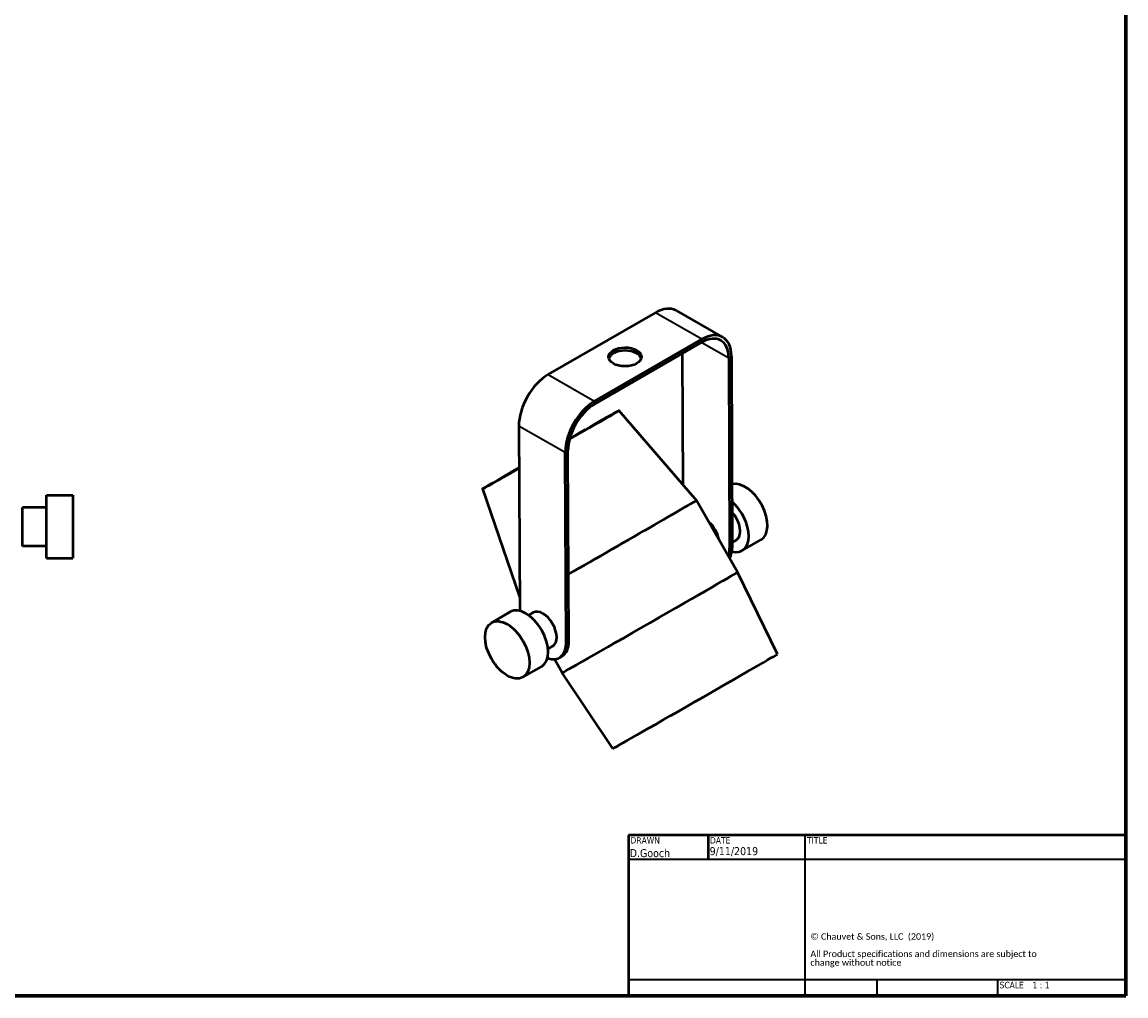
# Paper-space layout 'Sheet_1' of a CAD drawing. Header units: millimetres. Extents: x 0.8 to 38.6, y 0.8 to 38.6.
# Tile 2 of 3: x 21.4 to 38.6, y 0.8 to 16. Entities that reach past the tile are written whole.
import ezdxf
from ezdxf.enums import TextEntityAlignment as Align

# ---------------------------------------------------------------- set-up
doc = ezdxf.new("R2010")
doc.units = ezdxf.units.MM
for name, color, linetype, lineweight in [('Border (ISO)', 7, 'Continuous', 70), ('Title (ISO)', 7, 'Continuous', 50), ('Visible (ISO)', 7, 'Continuous', 50), ('Visible Narrow (ISO)', 7, 'Continuous', 35)]:
    doc.layers.add(name, color=color, linetype=linetype, lineweight=lineweight)
doc.styles.add('Note Text (ISO)', font='tahoma.ttf')
doc.styles.add('Text Style38', font='tahoma.ttf')
doc.styles.add('Text Style39', font='tahoma.ttf')

# ---------------------------------------------------------------- blocks, each defined once
blk = doc.blocks.new('Borders Chauvet')
at = {"layer": 'Border (ISO)'}
for p, q in [((38.583, 38.583), (38.583, 0.787)), ((38.583, 0.787), (0.787, 0.787))]:
    blk.add_line(p, q, dxfattribs=at)
blk = doc.blocks.new('Title Blocks Chauvet')
at = {"layer": 'Title (ISO)'}
for p, q in [((16.335, 5.738), (8.585, 5.738)), ((8.585, 5.738), (8.585, 3.233)), ((9.823, 5.738), (9.823, 5.363)), ((16.335, 3.233), (16.335, 5.738)), ((8.585, 3.233), (16.335, 3.233))]:
    blk.add_line(p, q, dxfattribs=at)
at = {"layer": 'Title (ISO)', "lineweight": 35}
for p, q in [((11.335, 3.233), (11.335, 5.738)), ((8.585, 5.363), (16.335, 5.363)), ((11.335, 3.483), (8.585, 3.483)), ((16.335, 3.483), (11.335, 3.483)), ((12.455, 3.483), (12.455, 3.233)), ((14.335, 3.483), (14.335, 3.233))]:
    blk.add_line(p, q, dxfattribs=at)
at = {"layer": 'Title (ISO)', "style": 'Text Style38'}
for s, p in [('DRAWN', (8.615, 5.708)), ('DATE', (9.853, 5.708)), ('TITLE', (11.365, 5.708))]:
    blk.add_text(s, height=0.1, dxfattribs=at).set_placement(p, align=Align.TOP_LEFT)
at = {"layer": 'Title (ISO)', "insert": (11.418, 4.209), "char_height": 0.1, "width": 3.79714, "attachment_point": 1, "line_spacing_factor": 0.80967, "style": 'Note Text (ISO)'}
blk.add_mtext('\\fCalibri|b0|i0;\\H0.1000;© Chauvet & Sons, LLC  (2019)\\P\\fCalibri|b0|i0;\\H0.1000;\\P\\fCalibri|b0|i0;\\H0.1000;All Product specifications and dimensions are subject to change without notice \\P', dxfattribs=at)
at = {"layer": 'Title (ISO)', "insert": (14.365, 3.453), "char_height": 0.1, "attachment_point": 1, "style": 'Note Text (ISO)'}
blk.add_mtext('\\fTahoma|b0|i0;\\H0.1000;SCALE', dxfattribs=at)
at = {"layer": 'Title (ISO)'}
for tag, p, height, style in [('AUTHOR_001', (8.602, 5.396), 0.125, 'Text Style39'), ('CREATION_DATE_001', (9.848, 5.427), 0.125, 'Text Style39'), ('Initial_View_Scale_001', (14.88, 3.353), 0.1, 'Text Style38')]:
    blk.add_attdef(tag, p, '', height=height, dxfattribs=dict(at, style=style))
at = {"layer": 'Title (ISO)', "style": 'Text Style39'}
blk.add_attdef('TITLE', text='', height=0.125, dxfattribs=at).set_placement((11.389, 5.522), align=Align.TOP_LEFT)

psp = doc.layouts.new('Sheet_1')

# ---------------------------------------------------------------- linework, layer by layer
at = {"layer": 'Visible (ISO)'}
for p, q in [((29.58, 10.469), (31.25, 11.433)), ((31.575, 11.466), (32.298, 11.052)), ((31.974, 11.02), (30.303, 10.056)), ((31.974, 10.972), (30.304, 10.007)), ((31.681, 8.75), (31.672, 10.797)), ((32.394, 10.729), (32.408, 7.764)), ((32.436, 10.753), (32.449, 7.788)), ((30.683, 9.908), (31.889, 8.508)), ((29.123, 9.672), (29.136, 6.787)), ((29.86, 6.293), (29.847, 9.259)), ((29.902, 6.317), (29.888, 9.283)), ((28.558, 8.688), (29.135, 7.006)), ((21.761, 7.608), (21.761, 8.588)), ((21.761, 8.588), (22.174, 8.588)), ((22.174, 8.588), (22.174, 7.608)), ((32.53, 7.391), (31.889, 8.508)), ((21.387, 7.797), (21.387, 8.4)), ((21.761, 8.4), (21.387, 8.4)), ((21.761, 7.797), (21.387, 7.797)), ((32.509, 7.89), (32.449, 7.855)), ((32.603, 7.727), (32.896, 7.896)), ((21.761, 7.608), (22.174, 7.608)), ((33.151, 6.113), (32.53, 7.391)), ((28.697, 6.603), (28.989, 6.771)), ((29.348, 6.761), (29.276, 6.72)), ((29.649, 6.239), (29.578, 6.198)), ((29.799, 5.824), (29.678, 6.034)), ((29.754, 6.057), (29.796, 6.081)), ((29.187, 5.755), (29.479, 5.923)), ((30.59, 4.643), (29.799, 5.824))]:
    psp.add_line(p, q, dxfattribs=at)
for centre, major_axis, ratio, start_param, end_param in [((31.252, 10.902), (0.322, 0.564), 0.580469, 0, 0.782675), ((31.976, 10.488), (0.293, 0.513), 0.580469, 5.495064, 7.06586), ((31.976, 10.488), (0.322, 0.564), 0.580469, 5.495064, 7.06586), ((30.777, 10.696), (0.256, 0.001), 0.574215, 0.165265, 2.976328), ((29.582, 9.937), (0.322, 0.564), 0.580469, 0.782675, 2.353472), ((30.306, 9.524), (-0.322, -0.564), 0.580469, 3.924268, 5.495064), ((30.306, 9.524), (-0.293, -0.513), 0.580469, 3.924268, 5.495064), ((29.621, 9.298), (1.062, 0.61), 0.003654, 4.98841, 7.570705), ((29.621, 9.298), (-1.062, -0.61), 0.003654, 5.194766, 7.367456), ((32.651, 8.32), (0.245, -0.424), 0.57735, 0, 2.993465), ((30.524, 7.725), (1.366, 0.784), 0.003654, 4.233983, 6.283891), ((32.359, 8.151), (0.245, -0.424), 0.57735, 5.745996, 8.38363), ((32.359, 8.151), (0.151, -0.261), 0.57735, 0, 1.928804), ((32.046, 7.971), (0.138, -0.239), 0.57735, 0.973684, 2.158581), ((32.046, 7.971), (-0.256, 0.443), 0.57735, 3.599997, 3.932407), ((32.088, 7.995), (0.256, -0.443), 0.57735, 0.282797, 0.790815), ((31.165, 6.607), (1.366, 0.784), 0.003654, 3.141593, 6.283185), ((29.234, 6.347), (-0.245, 0.424), 0.57735, 3.141593, 6.283185), ((29.499, 6.5), (-0.151, 0.261), 0.57735, 3.141593, 6.283185), ((29.499, 6.5), (0.256, -0.443), 0.57735, 5.691494, 7.074), ((29.54, 6.524), (0.256, -0.443), 0.57735, 0, 0.790815), ((31.87, 5.378), (-1.281, -0.735), 0.003654, 0.000253, 3.141339)]:
    psp.add_ellipse(centre, major_axis=major_axis, ratio=ratio, start_param=start_param, end_param=end_param, dxfattribs=at)
for centre, major_axis, ratio in [((30.777, 10.745), (0.256, 0.001), 0.574215), ((28.942, 6.179), (-0.245, 0.424), 0.57735)]:
    psp.add_ellipse(centre, major_axis=major_axis, ratio=ratio, dxfattribs=at)
at = {"layer": 'Visible Narrow (ISO)'}
for p, q in [((31.974, 11.02), (31.25, 11.433)), ((31.974, 10.972), (31.974, 11.02)), ((31.972, 10.97), (32.394, 10.729)), ((32.394, 10.729), (32.436, 10.753)), ((29.58, 10.469), (30.303, 10.056)), ((30.304, 10.007), (30.303, 10.056)), ((29.123, 9.672), (29.847, 9.259)), ((29.888, 9.283), (29.847, 9.259)), ((32.408, 7.764), (32.449, 7.788)), ((29.86, 6.293), (29.902, 6.317))]:
    psp.add_line(p, q, dxfattribs=at)

# ---------------------------------------------------------------- block references
psp.add_blockref('Borders Chauvet', (0, 0))
psp.add_blockref('Title Blocks Chauvet', (22.248, -2.446)).add_auto_attribs({'CREATION_DATE_001': '9/11/2019', 'AUTHOR_001': 'D.Gooch', 'Initial_View_Scale_001': '1 : 1'})

doc.saveas('drawing.dxf')
